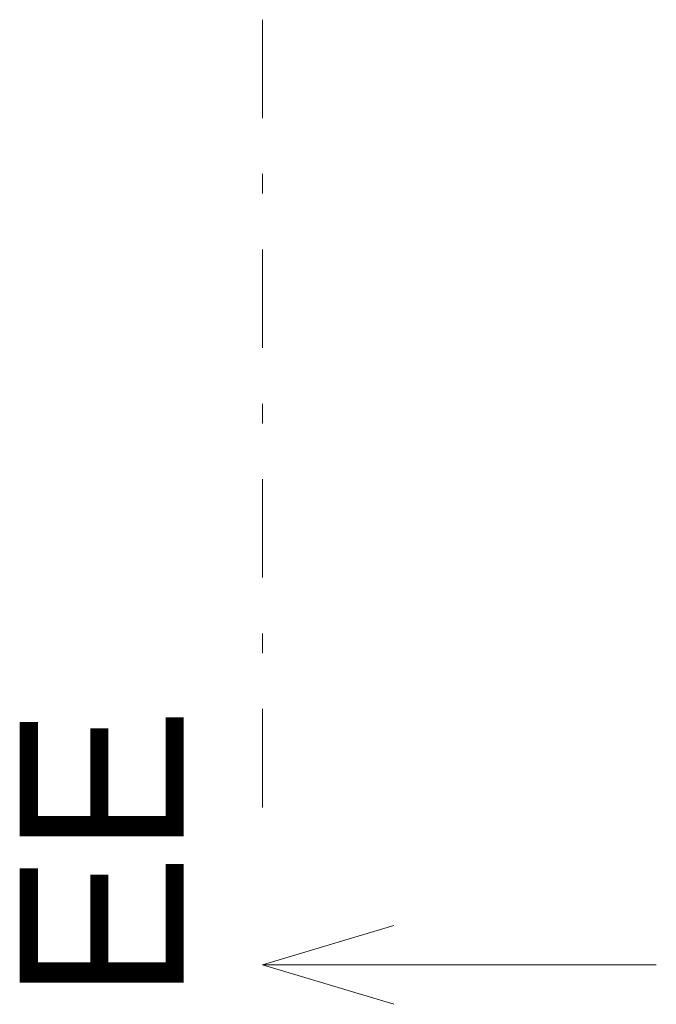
# Model space of a CAD drawing. Header units: millimetres. Extents: x -13540 to 53600, y -37870 to 10383.
# Tile 17 of 26: x 44818 to 45303, y -14755 to -14005. Entities that reach past the tile are written whole.
import ezdxf

# ---------------------------------------------------------------- set-up
doc = ezdxf.new("R2010")
doc.units = ezdxf.units.MM
doc.header["$MEASUREMENT"] = 0
doc.linetypes.add('Čerchovaná S', pattern=[175, 75, -42.5, 15, -42.5])
doc.layers.add('13_Značky.řezy', color=7, linetype='Continuous')

msp = doc.modelspace()

# ---------------------------------------------------------------- linework, layer by layer
at = {"layer": '13_Značky.řezy', "color": 251, "linetype": 'Čerchovaná S', "lineweight": 0}
msp.add_line((45002.89, -14005.25), (45002.89, -14605.25), dxfattribs=at)
at = {"layer": '13_Značky.řezy', "color": 251, "linetype": 'Continuous', "lineweight": 0}
for p, q in [((45102.89, -14695.25), (45002.89, -14725.25)), ((45002.89, -14725.25), (45302.89, -14725.25)), ((45102.89, -14755.25), (45002.89, -14725.25))]:
    msp.add_line(p, q, dxfattribs=at)

# ---------------------------------------------------------------- texts
at = {"layer": '13_Značky.řezy', "color": 251, "lineweight": 0, "insert": (44942.89, -14529.59), "char_height": 125, "attachment_point": 9, "rotation": 90}
msp.add_mtext('\\A1;\\pt0;EE', dxfattribs=at)

doc.saveas('drawing.dxf')
